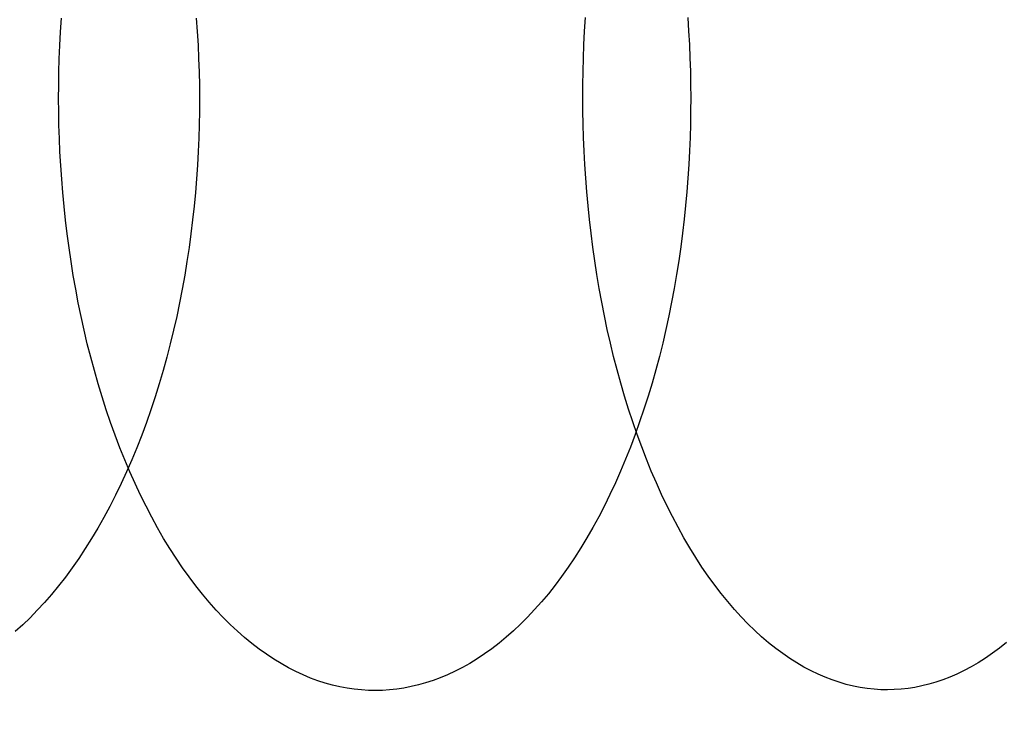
# Model space of a CAD drawing. Header units: millimetres. Extents: x -2852 to 102, y -106 to 97.
# Tile 139 of 256: x -2466 to -2454, y -12 to -4. Entities that reach past the tile are written whole.
import ezdxf

# ---------------------------------------------------------------- set-up
doc = ezdxf.new("R2010")
doc.units = ezdxf.units.MM
doc.header["$MEASUREMENT"] = 0
doc.layers.add('Predefinito', color=5, linetype='Continuous')

msp = doc.modelspace()

# ---------------------------------------------------------------- linework, layer by layer
at = {"layer": 'Predefinito', "extrusion": (-0.001367, 0.999999, 0)}
for points in [[(1893.351, 1025.423), (1943.996, 932.904), (1961.196, 903.334), (1978.994, 874.095), (1998.617, 843.546), (2019.574, 812.937), (2030.542, 797.765), (2041.807, 782.796), (2053.363, 768.091), (2065.262, 753.644), (2077.379, 739.663), (2089.888, 726.008), (2102.541, 713.005), (2109.032, 706.653), (2115.637, 700.412), (2122.165, 694.465), (2128.81, 688.638), (2135.576, 682.942), (2142.469, 677.386), (2149.248, 672.164), (2156.152, 667.094), (2163.186, 662.189), (2170.353, 657.462), (2177.385, 653.09), (2184.546, 648.911), (2191.838, 644.939), (2199.261, 641.191), (2206.559, 637.799), (2213.976, 634.65), (2217.729, 633.171), (2221.511, 631.76), (2225.321, 630.418), (2229.159, 629.147), (2233.493, 627.811), (2237.855, 626.569), (2242.242, 625.424), (2246.651, 624.375), (2250.821, 623.475), (2255.007, 622.658), (2259.209, 621.925), (2263.423, 621.276), (2267.619, 620.713), (2271.823, 620.23), (2276.035, 619.828), (2280.251, 619.505), (2284.472, 619.261), (2288.695, 619.094), (2292.918, 619.003), (2297.141, 618.988), (2305.557, 619.179), (2313.955, 619.658), (2322.326, 620.416), (2330.662, 621.445), (2338.948, 622.733), (2347.185, 624.275), (2355.367, 626.062), (2363.489, 628.086), (2371.51, 630.329), (2379.462, 632.793), (2387.341, 635.472), (2395.142, 638.361), (2402.771, 641.415), (2410.318, 644.664), (2417.778, 648.104), (2425.148, 651.731), (2432.267, 655.457), (2439.292, 659.357), (2446.219, 663.43), (2453.044, 667.673), (2459.337, 671.801), (2465.533, 676.078), (2471.626, 680.506), (2477.611, 685.085), (2485.196, 691.244), (2492.573, 697.653), (2496.48, 701.227), (2500.322, 704.871), (2504.098, 708.583), (2507.806, 712.361), (2514.89, 719.962), (2521.71, 727.789), (2528.21, 735.751), (2534.46, 743.898), (2540.461, 752.2), (2546.234, 760.647), (2551.824, 769.271), (2557.214, 778.001), (2562.522, 786.996), (2567.664, 796.07), (2577.527, 814.391), (2632.823, 924.581), (2644.452, 945.982), (2657.018, 967.756), (2680.503, 1005.603), (2683.726, 1011.103), (2686.673, 1016.486), (2687.995, 1019.076), (2689.269, 1021.731), (2690.354, 1024.169), (2690.875, 1025.417), (2691.378, 1026.687)], [(1893.351, 1025.423), (1943.996, 932.904), (1961.196, 903.334), (1978.994, 874.095), (1998.617, 843.546), (2019.574, 812.937), (2030.542, 797.765), (2041.807, 782.796), (2053.363, 768.091), (2065.262, 753.644), (2077.379, 739.663), (2089.888, 726.008), (2102.541, 713.005), (2109.032, 706.653), (2115.637, 700.412), (2122.165, 694.465), (2128.81, 688.638), (2135.576, 682.942), (2142.469, 677.386), (2149.248, 672.164), (2156.152, 667.094), (2163.186, 662.189), (2170.353, 657.462), (2177.385, 653.09), (2184.546, 648.911), (2191.838, 644.939), (2199.261, 641.191), (2206.559, 637.799), (2213.976, 634.65), (2217.729, 633.171), (2221.511, 631.76), (2225.321, 630.418), (2229.159, 629.147), (2233.493, 627.811), (2237.855, 626.569), (2242.242, 625.424), (2246.651, 624.375), (2250.821, 623.475), (2255.007, 622.658), (2259.209, 621.925), (2263.423, 621.276), (2267.619, 620.713), (2271.823, 620.23), (2276.035, 619.828), (2280.251, 619.505), (2284.472, 619.261), (2288.695, 619.094), (2292.918, 619.003), (2297.141, 618.988), (2305.557, 619.179), (2313.955, 619.658), (2322.326, 620.416), (2330.662, 621.445), (2338.948, 622.733), (2347.185, 624.275), (2355.367, 626.062), (2363.489, 628.086), (2371.51, 630.329), (2379.462, 632.793), (2387.341, 635.472), (2395.142, 638.361), (2402.771, 641.415), (2410.318, 644.664), (2417.778, 648.104), (2425.148, 651.731), (2432.267, 655.457), (2439.292, 659.357), (2446.219, 663.43), (2453.044, 667.673), (2459.337, 671.801), (2465.533, 676.078), (2471.626, 680.506), (2477.611, 685.085), (2485.196, 691.244), (2492.573, 697.653), (2496.48, 701.227), (2500.322, 704.871), (2504.098, 708.583), (2507.806, 712.361), (2514.89, 719.962), (2521.71, 727.789), (2528.21, 735.751), (2534.46, 743.898), (2540.461, 752.2), (2546.234, 760.647), (2551.824, 769.271), (2557.214, 778.001), (2562.522, 786.996), (2567.664, 796.07), (2577.527, 814.391), (2632.823, 924.581), (2644.452, 945.982), (2657.018, 967.756), (2680.503, 1005.603), (2683.726, 1011.103), (2686.673, 1016.486), (2687.995, 1019.076), (2689.269, 1021.731), (2690.354, 1024.169), (2690.875, 1025.417), (2691.378, 1026.687)], [(2685.094, 1029.656), (2684.653, 1028.514), (2684.179, 1027.354), (2683.136, 1024.978), (2681.976, 1022.534), (2680.708, 1020.029), (2679.342, 1017.466), (2677.888, 1014.851), (2674.755, 1009.486), (2647.236, 964.812), (2634.885, 943.007), (2623.438, 921.608), (2573.472, 821.606), (2563.678, 803.183), (2553.533, 785.345), (2548.272, 776.653), (2542.857, 768.118), (2537.263, 759.741), (2531.47, 751.527), (2525.454, 743.478), (2519.193, 735.598), (2512.666, 727.889), (2505.848, 720.356), (2498.718, 713.001), (2495.03, 709.391), (2491.254, 705.827), (2487.39, 702.309), (2483.433, 698.838), (2479.382, 695.414), (2475.233, 692.037), (2469.344, 687.456), (2463.27, 682.973), (2457.021, 678.599), (2450.604, 674.339), (2444.025, 670.203), (2437.294, 666.199), (2430.418, 662.334), (2423.403, 658.618), (2416.259, 655.058), (2408.992, 651.662), (2401.61, 648.438), (2394.122, 645.395), (2386.533, 642.541), (2378.853, 639.883), (2371.089, 637.431), (2363.249, 635.192), (2355.339, 633.174), (2347.369, 631.385), (2339.345, 629.834), (2331.275, 628.529), (2323.167, 627.478), (2315.028, 626.688), (2306.867, 626.169), (2298.69, 625.929), (2294.598, 625.915), (2290.506, 625.974), (2286.413, 626.107), (2282.321, 626.315), (2278.232, 626.598), (2274.145, 626.958), (2270.062, 627.395), (2265.984, 627.912), (2261.911, 628.508), (2257.846, 629.185), (2253.788, 629.943), (2249.738, 630.785), (2245.698, 631.71), (2241.669, 632.721), (2237.651, 633.817), (2233.646, 635), (2229.972, 636.166), (2226.309, 637.405), (2222.658, 638.717), (2219.018, 640.1), (2215.391, 641.554), (2211.775, 643.077), (2204.58, 646.326), (2197.435, 649.84), (2190.34, 653.611), (2183.297, 657.63), (2176.306, 661.888), (2169.369, 666.379), (2162.486, 671.093), (2155.659, 676.022), (2148.889, 681.158), (2142.175, 686.492), (2135.521, 692.017), (2128.926, 697.724), (2122.392, 703.605), (2115.919, 709.651), (2109.508, 715.854), (2096.88, 728.7), (2084.513, 742.076), (2072.418, 755.915), (2060.6, 770.152), (2049.07, 784.721), (2037.834, 799.554), (2026.9, 814.587), (2005.974, 844.986), (1986.355, 875.387), (1968.108, 905.263), (1951.298, 934.083), (1899.711, 1028.227)], [(2685.094, 1029.656), (2684.653, 1028.514), (2684.179, 1027.354), (2683.136, 1024.978), (2681.976, 1022.534), (2680.708, 1020.029), (2679.342, 1017.466), (2677.888, 1014.851), (2674.755, 1009.486), (2647.236, 964.812), (2634.885, 943.007), (2623.438, 921.608), (2573.472, 821.606), (2563.678, 803.183), (2553.533, 785.345), (2548.272, 776.653), (2542.857, 768.118), (2537.263, 759.741), (2531.47, 751.527), (2525.454, 743.478), (2519.193, 735.598), (2512.666, 727.889), (2505.848, 720.356), (2498.718, 713.001), (2495.03, 709.391), (2491.254, 705.827), (2487.39, 702.309), (2483.433, 698.838), (2479.382, 695.414), (2475.233, 692.037), (2469.344, 687.456), (2463.27, 682.973), (2457.021, 678.599), (2450.604, 674.339), (2444.025, 670.203), (2437.294, 666.199), (2430.418, 662.334), (2423.403, 658.618), (2416.259, 655.058), (2408.992, 651.662), (2401.61, 648.438), (2394.122, 645.395), (2386.533, 642.541), (2378.853, 639.883), (2371.089, 637.431), (2363.249, 635.192), (2355.339, 633.174), (2347.369, 631.385), (2339.345, 629.834), (2331.275, 628.529), (2323.167, 627.478), (2315.028, 626.688), (2306.867, 626.169), (2298.69, 625.929), (2294.598, 625.915), (2290.506, 625.974), (2286.413, 626.107), (2282.321, 626.315), (2278.232, 626.598), (2274.145, 626.958), (2270.062, 627.395), (2265.984, 627.912), (2261.911, 628.508), (2257.846, 629.185), (2253.788, 629.943), (2249.738, 630.785), (2245.698, 631.71), (2241.669, 632.721), (2237.651, 633.817), (2233.646, 635), (2229.972, 636.166), (2226.309, 637.405), (2222.658, 638.717), (2219.018, 640.1), (2215.391, 641.554), (2211.775, 643.077), (2204.58, 646.326), (2197.435, 649.84), (2190.34, 653.611), (2183.297, 657.63), (2176.306, 661.888), (2169.369, 666.379), (2162.486, 671.093), (2155.659, 676.022), (2148.889, 681.158), (2142.175, 686.492), (2135.521, 692.017), (2128.926, 697.724), (2122.392, 703.605), (2115.919, 709.651), (2109.508, 715.854), (2096.88, 728.7), (2084.513, 742.076), (2072.418, 755.915), (2060.6, 770.152), (2049.07, 784.721), (2037.834, 799.554), (2026.9, 814.587), (2005.974, 844.986), (1986.355, 875.387), (1968.108, 905.263), (1951.298, 934.083), (1899.711, 1028.227)], [(1905.998, 1031.428), (1956.521, 939.158), (1973.605, 909.817), (1991.259, 880.845), (2010.696, 850.623), (2031.419, 820.401), (2042.247, 805.445), (2053.356, 790.71), (2064.735, 776.257), (2076.434, 762.081), (2088.326, 748.391), (2100.577, 735.049), (2112.94, 722.379), (2119.268, 716.204), (2125.7, 710.146), (2132.045, 704.384), (2138.494, 698.749), (2145.048, 693.251), (2151.712, 687.9), (2158.253, 682.884), (2164.9, 678.025), (2171.656, 673.337), (2178.522, 668.832), (2185.241, 664.679), (2192.064, 660.721), (2198.993, 656.973), (2206.025, 653.449), (2212.916, 650.273), (2219.899, 647.335), (2223.423, 645.961), (2226.969, 644.652), (2230.536, 643.41), (2234.124, 642.237), (2238.17, 641.007), (2242.241, 639.865), (2246.337, 638.812), (2250.455, 637.848), (2254.353, 637.022), (2258.268, 636.273), (2262.199, 635.602), (2266.144, 635.009), (2270.075, 634.496), (2274.016, 634.058), (2277.966, 633.694), (2281.924, 633.405), (2285.888, 633.189), (2289.857, 633.045), (2293.83, 632.973), (2297.806, 632.972), (2305.737, 633.178), (2313.662, 633.655), (2321.574, 634.396), (2329.464, 635.393), (2337.317, 636.638), (2345.134, 638.124), (2352.908, 639.844), (2360.634, 641.791), (2368.271, 643.949), (2375.85, 646.319), (2383.365, 648.896), (2390.811, 651.674), (2398.098, 654.612), (2405.308, 657.737), (2412.438, 661.046), (2419.484, 664.534), (2426.289, 668.117), (2433.005, 671.866), (2439.624, 675.779), (2446.144, 679.855), (2452.151, 683.816), (2458.061, 687.918), (2463.868, 692.16), (2469.565, 696.541), (2476.774, 702.428), (2483.783, 708.55), (2487.496, 711.964), (2491.146, 715.445), (2494.735, 718.992), (2498.261, 722.602), (2505.002, 729.873), (2511.502, 737.37), (2517.71, 745.011), (2523.692, 752.846), (2529.453, 760.85), (2535.011, 769.017), (2540.411, 777.379), (2545.634, 785.869), (2550.797, 794.646), (2555.815, 803.528), (2565.493, 821.545), (2620.832, 931.806), (2632.631, 953.483), (2645.413, 975.588), (2668.906, 1013.445), (2671.937, 1018.654), (2673.307, 1021.13), (2674.619, 1023.605), (2675.781, 1025.918), (2676.867, 1028.226), (2677.757, 1030.277), (2678.17, 1031.297), (2678.557, 1032.31)], [(1905.998, 1031.428), (1956.521, 939.158), (1973.605, 909.817), (1991.259, 880.845), (2010.696, 850.623), (2031.419, 820.401), (2042.247, 805.445), (2053.356, 790.71), (2064.735, 776.257), (2076.434, 762.081), (2088.326, 748.391), (2100.577, 735.049), (2112.94, 722.379), (2119.268, 716.204), (2125.7, 710.146), (2132.045, 704.384), (2138.494, 698.749), (2145.048, 693.251), (2151.712, 687.9), (2158.253, 682.884), (2164.9, 678.025), (2171.656, 673.337), (2178.522, 668.832), (2185.241, 664.679), (2192.064, 660.721), (2198.993, 656.973), (2206.025, 653.449), (2212.916, 650.273), (2219.899, 647.335), (2223.423, 645.961), (2226.969, 644.652), (2230.536, 643.41), (2234.124, 642.237), (2238.17, 641.007), (2242.241, 639.865), (2246.337, 638.812), (2250.455, 637.848), (2254.353, 637.022), (2258.268, 636.273), (2262.199, 635.602), (2266.144, 635.009), (2270.075, 634.496), (2274.016, 634.058), (2277.966, 633.694), (2281.924, 633.405), (2285.888, 633.189), (2289.857, 633.045), (2293.83, 632.973), (2297.806, 632.972), (2305.737, 633.178), (2313.662, 633.655), (2321.574, 634.396), (2329.464, 635.393), (2337.317, 636.638), (2345.134, 638.124), (2352.908, 639.844), (2360.634, 641.791), (2368.271, 643.949), (2375.85, 646.319), (2383.365, 648.896), (2390.811, 651.674), (2398.098, 654.612), (2405.308, 657.737), (2412.438, 661.046), (2419.484, 664.534), (2426.289, 668.117), (2433.005, 671.866), (2439.624, 675.779), (2446.144, 679.855), (2452.151, 683.816), (2458.061, 687.918), (2463.868, 692.16), (2469.565, 696.541), (2476.774, 702.428), (2483.783, 708.55), (2487.496, 711.964), (2491.146, 715.445), (2494.735, 718.992), (2498.261, 722.602), (2505.002, 729.873), (2511.502, 737.37), (2517.71, 745.011), (2523.692, 752.846), (2529.453, 760.85), (2535.011, 769.017), (2540.411, 777.379), (2545.634, 785.869), (2550.797, 794.646), (2555.815, 803.528), (2565.493, 821.545), (2620.832, 931.806), (2632.631, 953.483), (2645.413, 975.588), (2668.906, 1013.445), (2671.937, 1018.654), (2673.307, 1021.13), (2674.619, 1023.605), (2675.781, 1025.918), (2676.867, 1028.226), (2677.757, 1030.277), (2678.17, 1031.297), (2678.557, 1032.31)], [(1899.675, 1028.426), (1950.258, 936.031), (1967.4, 906.576), (1985.127, 877.47), (2004.656, 847.084), (2025.496, 816.669), (2036.395, 801.605), (2047.581, 786.753), (2059.049, 772.174), (2070.848, 757.863), (2082.852, 744.027), (2095.232, 730.528), (2107.74, 717.692), (2114.15, 711.428), (2120.669, 705.279), (2127.105, 699.424), (2133.652, 693.694), (2140.312, 688.097), (2147.091, 682.643), (2153.75, 677.524), (2160.526, 672.56), (2167.421, 667.763), (2174.437, 663.147), (2181.313, 658.884), (2188.305, 654.816), (2195.415, 650.956), (2202.643, 647.32), (2209.738, 644.036), (2216.937, 640.993), (2220.576, 639.566), (2224.24, 638.206), (2227.928, 636.914), (2231.641, 635.692), (2235.831, 634.409), (2240.048, 633.217), (2244.289, 632.118), (2248.553, 631.112), (2252.587, 630.248), (2256.638, 629.466), (2260.704, 628.764), (2264.783, 628.142), (2268.847, 627.604), (2272.92, 627.144), (2277, 626.761), (2281.087, 626.455), (2285.18, 626.225), (2289.276, 626.069), (2293.374, 625.988), (2297.474, 625.98), (2305.647, 626.178), (2313.808, 626.656), (2321.95, 627.406), (2330.063, 628.419), (2338.132, 629.686), (2346.159, 631.199), (2354.138, 632.953), (2362.062, 634.938), (2369.891, 637.139), (2377.656, 639.556), (2385.353, 642.184), (2392.976, 645.017), (2400.435, 648.013), (2407.813, 651.2), (2415.108, 654.575), (2422.316, 658.133), (2429.278, 661.787), (2436.148, 665.612), (2442.922, 669.605), (2449.594, 673.764), (2455.744, 677.809), (2461.797, 681.998), (2467.747, 686.333), (2473.588, 690.813), (2480.985, 696.836), (2488.178, 703.101), (2491.988, 706.596), (2495.734, 710.158), (2499.416, 713.788), (2503.033, 717.481), (2509.946, 724.917), (2516.606, 732.58), (2522.96, 740.381), (2529.076, 748.372), (2534.957, 756.525), (2540.622, 764.832), (2546.118, 773.325), (2551.424, 781.935), (2556.66, 790.821), (2561.74, 799.799), (2571.51, 817.968), (2626.828, 928.194), (2638.541, 949.732), (2651.216, 971.672), (2674.704, 1009.524), (2677.832, 1014.879), (2679.262, 1017.451), (2680.646, 1020.045), (2681.888, 1022.497), (2683.068, 1024.979), (2684.056, 1027.223), (2684.522, 1028.357), (2684.967, 1029.499)], [(1899.675, 1028.426), (1950.258, 936.031), (1967.4, 906.576), (1985.127, 877.47), (2004.656, 847.084), (2025.496, 816.669), (2036.395, 801.605), (2047.581, 786.753), (2059.049, 772.174), (2070.848, 757.863), (2082.852, 744.027), (2095.232, 730.528), (2107.74, 717.692), (2114.15, 711.428), (2120.669, 705.279), (2127.105, 699.424), (2133.652, 693.694), (2140.312, 688.097), (2147.091, 682.643), (2153.75, 677.524), (2160.526, 672.56), (2167.421, 667.763), (2174.437, 663.147), (2181.313, 658.884), (2188.305, 654.816), (2195.415, 650.956), (2202.643, 647.32), (2209.738, 644.036), (2216.937, 640.993), (2220.576, 639.566), (2224.24, 638.206), (2227.928, 636.914), (2231.641, 635.692), (2235.831, 634.409), (2240.048, 633.217), (2244.289, 632.118), (2248.553, 631.112), (2252.587, 630.248), (2256.638, 629.466), (2260.704, 628.764), (2264.783, 628.142), (2268.847, 627.604), (2272.92, 627.144), (2277, 626.761), (2281.087, 626.455), (2285.18, 626.225), (2289.276, 626.069), (2293.374, 625.988), (2297.474, 625.98), (2305.647, 626.178), (2313.808, 626.656), (2321.95, 627.406), (2330.063, 628.419), (2338.132, 629.686), (2346.159, 631.199), (2354.138, 632.953), (2362.062, 634.938), (2369.891, 637.139), (2377.656, 639.556), (2385.353, 642.184), (2392.976, 645.017), (2400.435, 648.013), (2407.813, 651.2), (2415.108, 654.575), (2422.316, 658.133), (2429.278, 661.787), (2436.148, 665.612), (2442.922, 669.605), (2449.594, 673.764), (2455.744, 677.809), (2461.797, 681.998), (2467.747, 686.333), (2473.588, 690.813), (2480.985, 696.836), (2488.178, 703.101), (2491.988, 706.596), (2495.734, 710.158), (2499.416, 713.788), (2503.033, 717.481), (2509.946, 724.917), (2516.606, 732.58), (2522.96, 740.381), (2529.076, 748.372), (2534.957, 756.525), (2540.622, 764.832), (2546.118, 773.325), (2551.424, 781.935), (2556.66, 790.821), (2561.74, 799.799), (2571.51, 817.968), (2626.828, 928.194), (2638.541, 949.732), (2651.216, 971.672), (2674.704, 1009.524), (2677.832, 1014.879), (2679.262, 1017.451), (2680.646, 1020.045), (2681.888, 1022.497), (2683.068, 1024.979), (2684.056, 1027.223), (2684.522, 1028.357), (2684.967, 1029.499)]]:
    msp.add_lwpolyline(points, dxfattribs=at)
at = {"layer": 'Predefinito'}
for points in [[(-2463.901, -3.943, 692.106), (-2463.889, -4.103, 692.123), (-2463.88, -4.263, 692.136), (-2463.873, -4.422, 692.147), (-2463.868, -4.58, 692.154), (-2463.865, -4.737, 692.158), (-2463.863, -4.892, 692.16), (-2463.864, -5.048, 692.158), (-2463.867, -5.204, 692.154), (-2463.872, -5.362, 692.147), (-2463.878, -5.521, 692.136), (-2463.887, -5.681, 692.123), (-2463.898, -5.842, 692.106), (-2463.911, -6.004, 692.086), (-2463.926, -6.166, 692.062), (-2463.944, -6.329, 692.036), (-2463.964, -6.492, 692.006), (-2463.986, -6.655, 691.972), (-2464.011, -6.819, 691.935), (-2464.037, -6.982, 691.894), (-2464.067, -7.145, 691.85), (-2464.098, -7.307, 691.802), (-2464.132, -7.469, 691.751), (-2464.169, -7.631, 691.696), (-2464.208, -7.791, 691.637), (-2464.249, -7.95, 691.575), (-2464.292, -8.108, 691.509), (-2464.338, -8.265, 691.439), (-2464.387, -8.419, 691.366), (-2464.438, -8.573, 691.29), (-2464.491, -8.724, 691.21), (-2464.546, -8.873, 691.127), (-2464.603, -9.02, 691.04), (-2464.663, -9.164, 690.95), (-2464.725, -9.306, 690.857), (-2464.789, -9.445, 690.76), (-2464.855, -9.581, 690.661), (-2464.923, -9.714, 690.558), (-2464.993, -9.844, 690.453), (-2465.065, -9.97, 690.345), (-2465.138, -10.093, 690.234), (-2465.213, -10.213, 690.121), (-2465.29, -10.329, 690.005), (-2465.368, -10.441, 689.888), (-2465.448, -10.549, 689.767), (-2465.529, -10.654, 689.645), (-2465.612, -10.754, 689.521), (-2465.695, -10.85, 689.396), (-2465.78, -10.942, 689.268), (-2465.866, -11.03, 689.139), (-2465.952, -11.113, 689.009), (-2466.04, -11.193, 688.878)], [(-2463.901, -3.943, 692.106), (-2463.889, -4.103, 692.123), (-2463.88, -4.263, 692.136), (-2463.873, -4.422, 692.147), (-2463.868, -4.58, 692.154), (-2463.865, -4.737, 692.158), (-2463.863, -4.892, 692.16), (-2463.864, -5.048, 692.158), (-2463.867, -5.204, 692.154), (-2463.872, -5.362, 692.147), (-2463.878, -5.521, 692.136), (-2463.887, -5.681, 692.123), (-2463.898, -5.842, 692.106), (-2463.911, -6.004, 692.086), (-2463.926, -6.166, 692.062), (-2463.944, -6.329, 692.036), (-2463.964, -6.492, 692.006), (-2463.986, -6.655, 691.972), (-2464.011, -6.819, 691.935), (-2464.037, -6.982, 691.894), (-2464.067, -7.145, 691.85), (-2464.098, -7.307, 691.802), (-2464.132, -7.469, 691.751), (-2464.169, -7.631, 691.696), (-2464.208, -7.791, 691.637), (-2464.249, -7.95, 691.575), (-2464.292, -8.108, 691.509), (-2464.338, -8.265, 691.439), (-2464.387, -8.419, 691.366), (-2464.438, -8.573, 691.29), (-2464.491, -8.724, 691.21), (-2464.546, -8.873, 691.127), (-2464.603, -9.02, 691.04), (-2464.663, -9.164, 690.95), (-2464.725, -9.306, 690.857), (-2464.789, -9.445, 690.76), (-2464.855, -9.581, 690.661), (-2464.923, -9.714, 690.558), (-2464.993, -9.844, 690.453), (-2465.065, -9.97, 690.345), (-2465.138, -10.093, 690.234), (-2465.213, -10.213, 690.121), (-2465.29, -10.329, 690.005), (-2465.368, -10.441, 689.888), (-2465.448, -10.549, 689.767), (-2465.529, -10.654, 689.645), (-2465.612, -10.754, 689.521), (-2465.695, -10.85, 689.396), (-2465.78, -10.942, 689.268), (-2465.866, -11.03, 689.139), (-2465.952, -11.113, 689.009), (-2466.04, -11.193, 688.878)], [(-2458.093, -3.935, 687.863), (-2458.082, -4.096, 687.88), (-2458.073, -4.256, 687.894), (-2458.066, -4.415, 687.905), (-2458.061, -4.572, 687.912), (-2458.058, -4.729, 687.917), (-2458.057, -4.884, 687.918), (-2458.058, -5.04, 687.917), (-2458.06, -5.197, 687.912), (-2458.065, -5.354, 687.905), (-2458.071, -5.513, 687.894), (-2458.08, -5.673, 687.88), (-2458.09, -5.834, 687.863), (-2458.103, -5.996, 687.843), (-2458.118, -6.158, 687.819), (-2458.134, -6.321, 687.792), (-2458.154, -6.484, 687.761), (-2458.175, -6.647, 687.727), (-2458.199, -6.811, 687.689), (-2458.224, -6.974, 687.648), (-2458.253, -7.137, 687.603), (-2458.283, -7.3, 687.555), (-2458.316, -7.461, 687.502), (-2458.351, -7.623, 687.446), (-2458.388, -7.783, 687.387), (-2458.428, -7.942, 687.324), (-2458.47, -8.1, 687.257), (-2458.514, -8.257, 687.186), (-2458.561, -8.411, 687.112), (-2458.61, -8.565, 687.034), (-2458.661, -8.716, 686.953), (-2458.714, -8.865, 686.868), (-2458.769, -9.012, 686.78), (-2458.827, -9.156, 686.689), (-2458.886, -9.298, 686.594), (-2458.948, -9.437, 686.496), (-2459.012, -9.573, 686.395), (-2459.077, -9.706, 686.291), (-2459.144, -9.836, 686.184), (-2459.213, -9.962, 686.074), (-2459.284, -10.085, 685.962), (-2459.357, -10.205, 685.847), (-2459.431, -10.321, 685.729), (-2459.506, -10.433, 685.61), (-2459.583, -10.541, 685.488), (-2459.661, -10.645, 685.363), (-2459.74, -10.746, 685.238), (-2459.821, -10.842, 685.11), (-2459.902, -10.934, 684.98), (-2459.985, -11.022, 684.849), (-2460.068, -11.105, 684.717), (-2460.152, -11.184, 684.584), (-2460.237, -11.259, 684.449), (-2460.323, -11.33, 684.313), (-2460.409, -11.396, 684.177), (-2460.495, -11.458, 684.04), (-2460.582, -11.516, 683.903), (-2460.668, -11.569, 683.765), (-2460.755, -11.618, 683.627), (-2460.843, -11.663, 683.489), (-2460.93, -11.703, 683.351), (-2461.017, -11.74, 683.213), (-2461.103, -11.772, 683.075), (-2461.19, -11.8, 682.938), (-2461.276, -11.824, 682.801), (-2461.362, -11.844, 682.665), (-2461.447, -11.861, 682.53), (-2461.532, -11.873, 682.396), (-2461.616, -11.882, 682.262), (-2461.7, -11.888, 682.129), (-2461.783, -11.89, 681.998), (-2461.866, -11.888, 681.867), (-2461.95, -11.883, 681.734), (-2462.034, -11.874, 681.601), (-2462.119, -11.862, 681.466), (-2462.204, -11.846, 681.331), (-2462.29, -11.826, 681.195), (-2462.376, -11.802, 681.058), (-2462.463, -11.774, 680.921), (-2462.55, -11.742, 680.783), (-2462.637, -11.706, 680.645), (-2462.724, -11.665, 680.507), (-2462.811, -11.621, 680.369), (-2462.898, -11.572, 680.231), (-2462.985, -11.519, 680.093), (-2463.072, -11.462, 679.956), (-2463.159, -11.4, 679.819), (-2463.245, -11.334, 679.683), (-2463.33, -11.264, 679.547), (-2463.415, -11.189, 679.413), (-2463.5, -11.11, 679.279), (-2463.583, -11.027, 679.147), (-2463.666, -10.939, 679.016), (-2463.748, -10.847, 678.886), (-2463.829, -10.751, 678.759), (-2463.908, -10.651, 678.633), (-2463.987, -10.547, 678.509), (-2464.064, -10.439, 678.387), (-2464.14, -10.327, 678.267), (-2464.214, -10.212, 678.149), (-2464.287, -10.092, 678.034), (-2464.358, -9.969, 677.922), (-2464.427, -9.843, 677.812), (-2464.495, -9.713, 677.705), (-2464.561, -9.58, 677.601), (-2464.625, -9.444, 677.5), (-2464.687, -9.306, 677.402), (-2464.747, -9.164, 677.307), (-2464.805, -9.02, 677.216), (-2464.86, -8.873, 677.128), (-2464.914, -8.724, 677.043), (-2464.966, -8.573, 676.962), (-2465.015, -8.42, 676.884), (-2465.062, -8.266, 676.81), (-2465.106, -8.109, 676.74), (-2465.149, -7.951, 676.673), (-2465.189, -7.792, 676.609), (-2465.227, -7.632, 676.55), (-2465.262, -7.471, 676.494), (-2465.296, -7.309, 676.442), (-2465.326, -7.147, 676.393), (-2465.355, -6.984, 676.348), (-2465.381, -6.821, 676.307), (-2465.405, -6.657, 676.269), (-2465.427, -6.494, 676.235), (-2465.447, -6.331, 676.204), (-2465.464, -6.168, 676.177), (-2465.479, -6.006, 676.153), (-2465.492, -5.845, 676.133), (-2465.503, -5.684, 676.116), (-2465.512, -5.524, 676.102), (-2465.519, -5.365, 676.092), (-2465.524, -5.207, 676.084), (-2465.527, -5.05, 676.08), (-2465.528, -4.895, 676.078)], [(-2458.093, -3.935, 687.863), (-2458.082, -4.096, 687.88), (-2458.073, -4.256, 687.894), (-2458.066, -4.415, 687.905), (-2458.061, -4.572, 687.912), (-2458.058, -4.729, 687.917), (-2458.057, -4.884, 687.918), (-2458.058, -5.04, 687.917), (-2458.06, -5.197, 687.912), (-2458.065, -5.354, 687.905), (-2458.071, -5.513, 687.894), (-2458.08, -5.673, 687.88), (-2458.09, -5.834, 687.863), (-2458.103, -5.996, 687.843), (-2458.118, -6.158, 687.819), (-2458.134, -6.321, 687.792), (-2458.154, -6.484, 687.761), (-2458.175, -6.647, 687.727), (-2458.199, -6.811, 687.689), (-2458.224, -6.974, 687.648), (-2458.253, -7.137, 687.603), (-2458.283, -7.3, 687.555), (-2458.316, -7.461, 687.502), (-2458.351, -7.623, 687.446), (-2458.388, -7.783, 687.387), (-2458.428, -7.942, 687.324), (-2458.47, -8.1, 687.257), (-2458.514, -8.257, 687.186), (-2458.561, -8.411, 687.112), (-2458.61, -8.565, 687.034), (-2458.661, -8.716, 686.953), (-2458.714, -8.865, 686.868), (-2458.769, -9.012, 686.78), (-2458.827, -9.156, 686.689), (-2458.886, -9.298, 686.594), (-2458.948, -9.437, 686.496), (-2459.012, -9.573, 686.395), (-2459.077, -9.706, 686.291), (-2459.144, -9.836, 686.184), (-2459.213, -9.962, 686.074), (-2459.284, -10.085, 685.962), (-2459.357, -10.205, 685.847), (-2459.431, -10.321, 685.729), (-2459.506, -10.433, 685.61), (-2459.583, -10.541, 685.488), (-2459.661, -10.645, 685.363), (-2459.74, -10.746, 685.238), (-2459.821, -10.842, 685.11), (-2459.902, -10.934, 684.98), (-2459.985, -11.022, 684.849), (-2460.068, -11.105, 684.717), (-2460.152, -11.184, 684.584), (-2460.237, -11.259, 684.449), (-2460.323, -11.33, 684.313), (-2460.409, -11.396, 684.177), (-2460.495, -11.458, 684.04), (-2460.582, -11.516, 683.903), (-2460.668, -11.569, 683.765), (-2460.755, -11.618, 683.627), (-2460.843, -11.663, 683.489), (-2460.93, -11.703, 683.351), (-2461.017, -11.74, 683.213), (-2461.103, -11.772, 683.075), (-2461.19, -11.8, 682.938), (-2461.276, -11.824, 682.801), (-2461.362, -11.844, 682.665), (-2461.447, -11.861, 682.53), (-2461.532, -11.873, 682.396), (-2461.616, -11.882, 682.262), (-2461.7, -11.888, 682.129), (-2461.783, -11.89, 681.998), (-2461.866, -11.888, 681.867), (-2461.95, -11.883, 681.734), (-2462.034, -11.874, 681.601), (-2462.119, -11.862, 681.466), (-2462.204, -11.846, 681.331), (-2462.29, -11.826, 681.195), (-2462.376, -11.802, 681.058), (-2462.463, -11.774, 680.921), (-2462.55, -11.742, 680.783), (-2462.637, -11.706, 680.645), (-2462.724, -11.665, 680.507), (-2462.811, -11.621, 680.369), (-2462.898, -11.572, 680.231), (-2462.985, -11.519, 680.093), (-2463.072, -11.462, 679.956), (-2463.159, -11.4, 679.819), (-2463.245, -11.334, 679.683), (-2463.33, -11.264, 679.547), (-2463.415, -11.189, 679.413), (-2463.5, -11.11, 679.279), (-2463.583, -11.027, 679.147), (-2463.666, -10.939, 679.016), (-2463.748, -10.847, 678.886), (-2463.829, -10.751, 678.759), (-2463.908, -10.651, 678.633), (-2463.987, -10.547, 678.509), (-2464.064, -10.439, 678.387), (-2464.14, -10.327, 678.267), (-2464.214, -10.212, 678.149), (-2464.287, -10.092, 678.034), (-2464.358, -9.969, 677.922), (-2464.427, -9.843, 677.812), (-2464.495, -9.713, 677.705), (-2464.561, -9.58, 677.601), (-2464.625, -9.444, 677.5), (-2464.687, -9.306, 677.402), (-2464.747, -9.164, 677.307), (-2464.805, -9.02, 677.216), (-2464.86, -8.873, 677.128), (-2464.914, -8.724, 677.043), (-2464.966, -8.573, 676.962), (-2465.015, -8.42, 676.884), (-2465.062, -8.266, 676.81), (-2465.106, -8.109, 676.74), (-2465.149, -7.951, 676.673), (-2465.189, -7.792, 676.609), (-2465.227, -7.632, 676.55), (-2465.262, -7.471, 676.494), (-2465.296, -7.309, 676.442), (-2465.326, -7.147, 676.393), (-2465.355, -6.984, 676.348), (-2465.381, -6.821, 676.307), (-2465.405, -6.657, 676.269), (-2465.427, -6.494, 676.235), (-2465.447, -6.331, 676.204), (-2465.464, -6.168, 676.177), (-2465.479, -6.006, 676.153), (-2465.492, -5.845, 676.133), (-2465.503, -5.684, 676.116), (-2465.512, -5.524, 676.102), (-2465.519, -5.365, 676.092), (-2465.524, -5.207, 676.084), (-2465.527, -5.05, 676.08), (-2465.528, -4.895, 676.078)], [(-2465.528, -4.895, 676.078), (-2465.527, -4.739, 676.08), (-2465.525, -4.583, 676.084), (-2465.52, -4.425, 676.092), (-2465.514, -4.266, 676.102), (-2465.505, -4.106, 676.116), (-2465.495, -3.945, 676.133)], [(-2465.528, -4.895, 676.078), (-2465.527, -4.739, 676.08), (-2465.525, -4.583, 676.084), (-2465.52, -4.425, 676.092), (-2465.514, -4.266, 676.102), (-2465.505, -4.106, 676.116), (-2465.495, -3.945, 676.133)], [(-2459.333, -4.886, 671.801), (-2459.332, -4.731, 671.802), (-2459.329, -4.574, 671.807), (-2459.325, -4.416, 671.814), (-2459.319, -4.257, 671.825), (-2459.311, -4.097, 671.839), (-2459.301, -3.936, 671.856)], [(-2459.333, -4.886, 671.801), (-2459.332, -4.731, 671.802), (-2459.329, -4.574, 671.807), (-2459.325, -4.416, 671.814), (-2459.319, -4.257, 671.825), (-2459.311, -4.097, 671.839), (-2459.301, -3.936, 671.856)], [(-2454.326, -11.322, 680.158), (-2454.408, -11.388, 680.02), (-2454.491, -11.45, 679.881), (-2454.575, -11.507, 679.741), (-2454.658, -11.561, 679.602), (-2454.742, -11.61, 679.462), (-2454.826, -11.654, 679.321), (-2454.91, -11.695, 679.181), (-2454.993, -11.731, 679.041), (-2455.077, -11.764, 678.902), (-2455.16, -11.792, 678.762), (-2455.243, -11.816, 678.624), (-2455.325, -11.836, 678.486), (-2455.407, -11.853, 678.348), (-2455.489, -11.865, 678.212), (-2455.57, -11.874, 678.076), (-2455.651, -11.879, 677.942), (-2455.73, -11.881, 677.809), (-2455.81, -11.88, 677.675), (-2455.89, -11.875, 677.541), (-2455.971, -11.866, 677.405), (-2456.053, -11.853, 677.269), (-2456.135, -11.837, 677.131), (-2456.218, -11.817, 676.993), (-2456.301, -11.793, 676.855), (-2456.384, -11.765, 676.715), (-2456.468, -11.733, 676.576), (-2456.551, -11.697, 676.436), (-2456.635, -11.657, 676.296), (-2456.719, -11.612, 676.155), (-2456.803, -11.564, 676.015), (-2456.887, -11.511, 675.876), (-2456.97, -11.453, 675.736), (-2457.053, -11.392, 675.597), (-2457.136, -11.326, 675.459), (-2457.219, -11.255, 675.321), (-2457.3, -11.181, 675.185), (-2457.381, -11.102, 675.049), (-2457.462, -11.018, 674.915), (-2457.541, -10.931, 674.782), (-2457.62, -10.839, 674.651), (-2457.698, -10.743, 674.521), (-2457.774, -10.643, 674.393), (-2457.85, -10.539, 674.267), (-2457.924, -10.431, 674.143), (-2457.997, -10.319, 674.022), (-2458.068, -10.203, 673.903), (-2458.138, -10.084, 673.786), (-2458.207, -9.961, 673.672), (-2458.274, -9.835, 673.56), (-2458.339, -9.705, 673.452), (-2458.402, -9.572, 673.346), (-2458.463, -9.436, 673.244), (-2458.523, -9.297, 673.144), (-2458.581, -9.156, 673.048), (-2458.636, -9.011, 672.955), (-2458.69, -8.865, 672.866), (-2458.742, -8.716, 672.78), (-2458.791, -8.565, 672.698), (-2458.839, -8.412, 672.619), (-2458.884, -8.257, 672.544), (-2458.927, -8.101, 672.472), (-2458.968, -7.943, 672.404), (-2459.006, -7.784, 672.34), (-2459.043, -7.624, 672.279), (-2459.077, -7.463, 672.223), (-2459.109, -7.301, 672.17), (-2459.138, -7.138, 672.12), (-2459.166, -6.975, 672.075), (-2459.191, -6.812, 672.033), (-2459.214, -6.649, 671.994), (-2459.235, -6.486, 671.96), (-2459.254, -6.323, 671.929), (-2459.271, -6.16, 671.901), (-2459.285, -5.998, 671.877), (-2459.298, -5.836, 671.856), (-2459.309, -5.675, 671.839), (-2459.317, -5.515, 671.825), (-2459.324, -5.356, 671.814), (-2459.329, -5.198, 671.807), (-2459.331, -5.042, 671.802), (-2459.333, -4.886, 671.801)], [(-2454.326, -11.322, 680.158), (-2454.408, -11.388, 680.02), (-2454.491, -11.45, 679.881), (-2454.575, -11.507, 679.741), (-2454.658, -11.561, 679.602), (-2454.742, -11.61, 679.462), (-2454.826, -11.654, 679.321), (-2454.91, -11.695, 679.181), (-2454.993, -11.731, 679.041), (-2455.077, -11.764, 678.902), (-2455.16, -11.792, 678.762), (-2455.243, -11.816, 678.624), (-2455.325, -11.836, 678.486), (-2455.407, -11.853, 678.348), (-2455.489, -11.865, 678.212), (-2455.57, -11.874, 678.076), (-2455.651, -11.879, 677.942), (-2455.73, -11.881, 677.809), (-2455.81, -11.88, 677.675), (-2455.89, -11.875, 677.541), (-2455.971, -11.866, 677.405), (-2456.053, -11.853, 677.269), (-2456.135, -11.837, 677.131), (-2456.218, -11.817, 676.993), (-2456.301, -11.793, 676.855), (-2456.384, -11.765, 676.715), (-2456.468, -11.733, 676.576), (-2456.551, -11.697, 676.436), (-2456.635, -11.657, 676.296), (-2456.719, -11.612, 676.155), (-2456.803, -11.564, 676.015), (-2456.887, -11.511, 675.876), (-2456.97, -11.453, 675.736), (-2457.053, -11.392, 675.597), (-2457.136, -11.326, 675.459), (-2457.219, -11.255, 675.321), (-2457.3, -11.181, 675.185), (-2457.381, -11.102, 675.049), (-2457.462, -11.018, 674.915), (-2457.541, -10.931, 674.782), (-2457.62, -10.839, 674.651), (-2457.698, -10.743, 674.521), (-2457.774, -10.643, 674.393), (-2457.85, -10.539, 674.267), (-2457.924, -10.431, 674.143), (-2457.997, -10.319, 674.022), (-2458.068, -10.203, 673.903), (-2458.138, -10.084, 673.786), (-2458.207, -9.961, 673.672), (-2458.274, -9.835, 673.56), (-2458.339, -9.705, 673.452), (-2458.402, -9.572, 673.346), (-2458.463, -9.436, 673.244), (-2458.523, -9.297, 673.144), (-2458.581, -9.156, 673.048), (-2458.636, -9.011, 672.955), (-2458.69, -8.865, 672.866), (-2458.742, -8.716, 672.78), (-2458.791, -8.565, 672.698), (-2458.839, -8.412, 672.619), (-2458.884, -8.257, 672.544), (-2458.927, -8.101, 672.472), (-2458.968, -7.943, 672.404), (-2459.006, -7.784, 672.34), (-2459.043, -7.624, 672.279), (-2459.077, -7.463, 672.223), (-2459.109, -7.301, 672.17), (-2459.138, -7.138, 672.12), (-2459.166, -6.975, 672.075), (-2459.191, -6.812, 672.033), (-2459.214, -6.649, 671.994), (-2459.235, -6.486, 671.96), (-2459.254, -6.323, 671.929), (-2459.271, -6.16, 671.901), (-2459.285, -5.998, 671.877), (-2459.298, -5.836, 671.856), (-2459.309, -5.675, 671.839), (-2459.317, -5.515, 671.825), (-2459.324, -5.356, 671.814), (-2459.329, -5.198, 671.807), (-2459.331, -5.042, 671.802), (-2459.333, -4.886, 671.801)]]:
    msp.add_polyline3d(points, dxfattribs=at)

doc.saveas('drawing.dxf')
